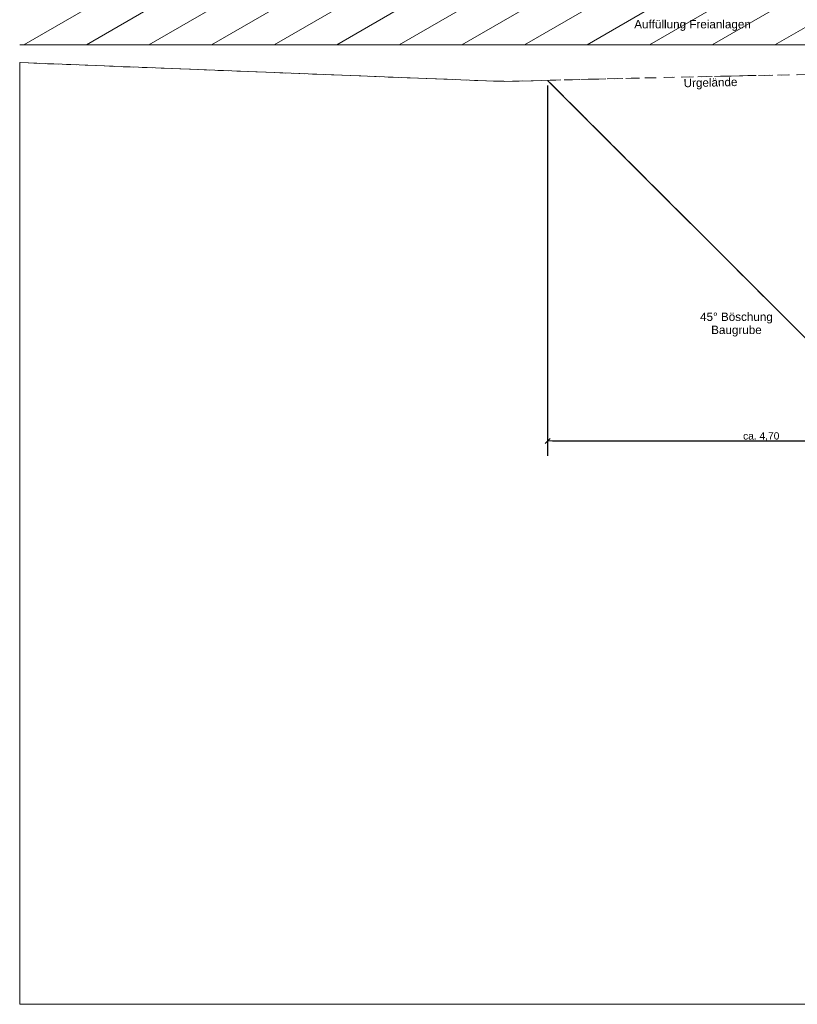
# Model space of a CAD drawing. Header units: metres. Extents: x -12 to 57.2, y -22.2 to 2.8.
# Tile 1 of 126: x -12 to -2.7, y -22.2 to -10.4. Entities that reach past the tile are written whole.
import ezdxf

# ---------------------------------------------------------------- set-up
doc = ezdxf.new("R2010")
doc.units = ezdxf.units.M
doc.header["$LTSCALE"] = 0.4
doc.header["$MEASUREMENT"] = 0
for name, pattern in [('Strichlinie', [0.2, 0.15, -0.05]), ('Strichlinie sehr weit', [0.875, 0.5, -0.375]), ('Strichlinie_ lang', [0.529167, 0.3175, -0.211667])]:
    doc.linetypes.add(name, pattern=pattern)
doc.layers.get('0').update_dxf_attribs({"color": 8, "lineweight": 9})
doc.layers.get('Defpoints').update_dxf_attribs({"color": 8, "lineweight": 9})
doc.layers.add('Neubau_T-Bemaßung', color=8, linetype='Continuous')
doc.layers.add('S-Linien _ Schraffuren.2D', color=8, linetype='Continuous', lineweight=9)
doc.layers.add('T-Text', color=8, linetype='Continuous', lineweight=9)
doc.styles.add('ERSTELLTER_STIL_2', font='arial.ttf')
doc.dimstyles.new('ERSTELLTER_STIL__1', dxfattribs={"dimtxt": 0.0875, "dimasz": 0.059375, "dimexe": 0.18, "dimexo": 0.0625, "dimgap": 0, "dimtad": 1, "dimzin": 0, "dimdsep": 46, "dimtxsty": 'ERSTELLTER_STIL_2', "dimblk": 'ARROWHEAD_6', "dimblk1": 'ARROWHEAD_6', "dimblk2": 'ARROWHEAD_6', "dimcen": 0.09, "dimclrd": 7, "dimclre": 7, "dimclrt": 7, "dimazin": 0, "dimtfac": 1, "dimtdec": 4, "dimtmove": 0, "dimatfit": 3, "dimfxl": 1, "dimtolj": 1, "dimtzin": 0, "dimarcsym": 0})
doc.dimstyles.new('ERSTELLTER_STIL__4', dxfattribs={"dimtxt": 0.0875, "dimasz": 0.059375, "dimexe": 0.18, "dimexo": 0.0625, "dimgap": 0, "dimtad": 1, "dimtih": 1, "dimtoh": 1, "dimzin": 0, "dimdsep": 46, "dimtxsty": 'ERSTELLTER_STIL_2', "dimblk": 'ARROWHEAD_6', "dimblk1": 'ARROWHEAD_6', "dimblk2": 'ARROWHEAD_6', "dimcen": 0.09, "dimclrd": 256, "dimclre": 256, "dimclrt": 256, "dimazin": 0, "dimtfac": 1, "dimtdec": 4, "dimtmove": 0, "dimatfit": 3, "dimfxl": 1, "dimtolj": 1, "dimtzin": 0, "dimarcsym": 0})

# ---------------------------------------------------------------- blocks, each defined once
blk = doc.blocks.new('ARROWHEAD_6')
at = {"color": 0, "linetype": 'Continuous', "lineweight": 0}
for p, q in [((0, 0), (-1, 0)), ((-0.5, -0.5), (0.5, 0.5))]:
    blk.add_line(p, q, dxfattribs=at)
blk = doc.blocks.new('*D635')
at = {"layer": 'Defpoints', "color": 0, "linetype": 'Continuous', "transparency": 16777216}
for p in [(-0.53, -7.375), (-5.67, -11.12), (-0.53, -15.442)]:
    blk.add_point(p, dxfattribs=at)
at = {"layer": 'Neubau_T-Bemaßung', "linetype": 'Continuous', "lineweight": -2, "transparency": 16777216}
for p, q in [((-0.53, -7.437), (-0.53, -15.622)), ((-5.67, -11.182), (-5.67, -15.622)), ((-5.611, -15.442), (-0.589, -15.442))]:
    blk.add_line(p, q, dxfattribs=at)
at = {"layer": 'Neubau_T-Bemaßung', "linetype": 'Continuous', "lineweight": -2, "transparency": 16777216, "xscale": 0.059375, "yscale": 0.059375, "zscale": 0.059375, "rotation": 180}
blk.add_blockref('ARROWHEAD_6', (-5.67, -15.442), dxfattribs=at)
at = {"layer": 'Neubau_T-Bemaßung', "linetype": 'Continuous', "lineweight": -2, "transparency": 16777216, "xscale": 0.059375, "yscale": 0.059375, "zscale": 0.059375}
blk.add_blockref('ARROWHEAD_6', (-0.53, -15.442), dxfattribs=at)
at = {"layer": 'Neubau_T-Bemaßung', "linetype": 'Continuous', "transparency": 16777216, "insert": (-3.11, -15.39), "char_height": 0.0875, "attachment_point": 5, "style": 'ERSTELLTER_STIL_2'}
blk.add_mtext('\\A1;ca. 4,70', dxfattribs=at)
blk = doc.blocks.new('*D586')
at = {"layer": 'Defpoints', "color": 0, "linetype": 'Continuous', "transparency": 16777216}
for p in [(-10.662, -10.175), (42.065, -10.175), (-0.3, -10.355)]:
    blk.add_point(p, dxfattribs=at)
at = {"layer": 'Neubau_T-Bemaßung', "linetype": 'Continuous', "lineweight": -2, "transparency": 16777216}
for p, q in [((-10.599, -10.175), (42.245, -10.175)), ((42.065, -10.234), (42.065, -10.296)), ((-0.238, -10.355), (42.245, -10.355)), ((42.065, -10.355), (42.065, -10.453))]:
    blk.add_line(p, q, dxfattribs=at)
at = {"layer": 'Neubau_T-Bemaßung', "linetype": 'Continuous', "lineweight": -2, "transparency": 16777216, "xscale": 0.059375, "yscale": 0.059375, "zscale": 0.059375}
for p, rotation in [((42.065, -10.175), 90), ((42.065, -10.355), 270)]:
    blk.add_blockref('ARROWHEAD_6', p, dxfattribs=dict(at, rotation=rotation))
at = {"layer": 'Neubau_T-Bemaßung', "linetype": 'Continuous', "transparency": 16777216, "insert": (41.951, -10.453), "char_height": 0.0875, "attachment_point": 5, "rotation": 90, "style": 'ERSTELLTER_STIL_2'}
blk.add_mtext('\\A1;0.18', dxfattribs=at)

msp = doc.modelspace()

# ---------------------------------------------------------------- hatches: boundary and pattern name
at = {"layer": 'S-Linien _ Schraffuren.2D', "linetype": 'Continuous'}
h = msp.add_hatch(dxfattribs=at)
h.set_pattern_fill('ABSTANDSFLÄCHEN_0002', color=256, style=0, pattern_type=2)
h.set_pattern_definition([(30, (-3.6425, -10.66357), (-0.1875, 0.32476), [])])
h.paths.add_polyline_path([(-0.44, -10.695), (-0.44, -10.655), (-0.44, -10.195), (-11.996, -10.195), (-11.996, -10.695)])

# ---------------------------------------------------------------- linework, layer by layer
msp.add_lwpolyline([(33.2, -15.655), (23.78, -15.655), (23.64, -15.515), (-0.445, -15.515), (-1.275, -15.515), (-1.885, -14.905), (-2.235, -14.555), (-5.67, -11.12), (-6.181, -11.132), (-6.182, -11.132), (-6.184, -11.132), (-6.273, -11.131), (-6.304, -11.13), (-11.996, -10.908), (-11.996, -22.195), (-11.996, -22.195), (57.23, -22.195)])
msp.add_line((-11.996, -10.695), (-0.44, -10.695), dxfattribs=at)
at = {"layer": 'S-Linien _ Schraffuren.2D', "linetype": 'Strichlinie sehr weit'}
msp.add_line((-1.275, -15.515), (-5.67, -11.12), dxfattribs=at)
at = {"layer": 'S-Linien _ Schraffuren.2D', "linetype": 'Strichlinie', "flags": 128}
msp.add_lwpolyline([(-5.67, -11.12), (-4.613, -11.094), (-3.329, -11.065), (-0.895, -11.022), (-0.754, -10.951), (3.937, -10.895), (6.604, -10.888), (7.08, -10.878), (8.616, -10.841), (13.056, -10.777), (16.862, -10.724), (17.682, -10.718), (18.732, -10.715), (18.853, -10.729), (19.208, -10.718), (22.235, -10.684), (26.762, -10.606), (26.94, -10.616), (27.559, -10.642), (27.933, -10.65), (29.528, -10.666), (33.932, -10.703), (36.009, -10.698), (36.514, -10.698), (39.599, -10.712), (42.367, -10.688), (43.419, -10.704), (45.141, -10.713), (47.159, -10.694), (47.503, -10.692), (46.53, -11.665), (44.89, -11.665), (44.89, -11.405), (39.459, -11.405), (39.059, -11.805), (37.89, -11.805), (34.04, -15.655), (23.78, -15.655), (23.64, -15.515), (-1.275, -15.515)], close=True, dxfattribs=at)
at = {"layer": 'S-Linien _ Schraffuren.2D', "linetype": 'Strichlinie_ lang', "flags": 128}
for points in [[(-7, -11.103), (-11.996, -10.908)], [(-7, -11.103), (-6.304, -11.13), (-6.273, -11.131), (-6.184, -11.132), (-6.182, -11.132), (-6.181, -11.132), (-4.613, -11.094), (-3.329, -11.065), (-0.895, -11.022)]]:
    msp.add_lwpolyline(points, dxfattribs=at)

# ---------------------------------------------------------------- texts
at = {"layer": 'T-Text', "linetype": 'Continuous', "insert": (-3.234, -10.462), "char_height": 0.1, "attachment_point": 6, "style": 'ERSTELLTER_STIL_2'}
msp.add_mtext('\\A1;Auffüllung Freianlagen', dxfattribs=at)
at = {"layer": 'T-Text', "linetype": 'Continuous', "insert": (-4.038, -11.233), "char_height": 0.1, "attachment_point": 7, "rotation": 1.3037, "style": 'ERSTELLTER_STIL_2'}
msp.add_mtext('\\A1;Urgelände', dxfattribs=at)
at = {"layer": 'T-Text', "linetype": 'Continuous', "insert": (-3.407, -13.904), "char_height": 0.1, "attachment_point": 2, "line_spacing_factor": 0.940384, "style": 'ERSTELLTER_STIL_2'}
msp.add_mtext('\\A1;45° Böschung\\PBaugrube', dxfattribs=at)

# ---------------------------------------------------------------- dimensions: what is measured, and where the dimension line sits
at = {"layer": 'Neubau_T-Bemaßung', "linetype": 'Continuous'}
dim = msp.add_linear_dim(base=(-0.53, -15.442), p1=(-5.67, -11.12), p2=(-0.53, -7.375), text='ca. 4,70', dimstyle='ERSTELLTER_STIL__4', override={"dimclrd": 256, "dimclre": 256, "dimclrt": 256}, dxfattribs=at)
dim.commit()
dim.dimension.update_dxf_attribs({"geometry": '*D635', "text_midpoint": (-3.11, -15.442), "dimtype": 160})
dim = msp.add_linear_dim(base=(42.065, -10.175), p1=(-0.3, -10.355), p2=(-10.662, -10.175), angle=90, dimstyle='ERSTELLTER_STIL__1', override={"dimclrd": 256, "dimclre": 256, "dimclrt": 256}, dxfattribs=at)
dim.commit()
dim.dimension.update_dxf_attribs({"geometry": '*D586', "text_midpoint": (41.951, -10.453), "dimtype": 160, "text_rotation": 90})

doc.saveas('drawing.dxf')
